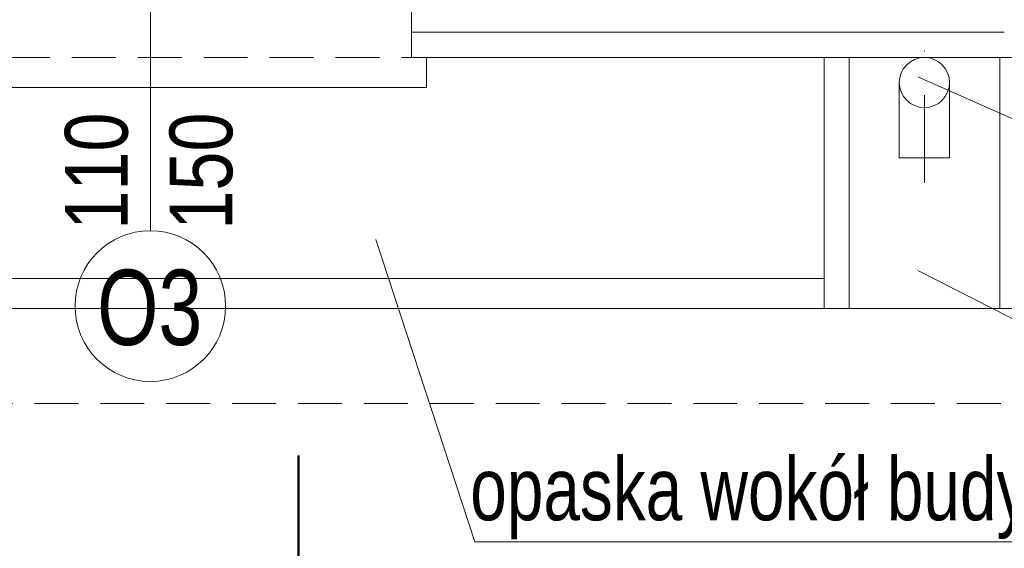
# Model space of a CAD drawing. Header units: inches. Extents: x 53216 to 117387, y -66787 to -22834.
# Tile 239 of 256: x 54363 to 54560, y -24627 to -24522. Entities that reach past the tile are written whole.
import ezdxf

# ---------------------------------------------------------------- set-up
doc = ezdxf.new("R2010")
doc.units = ezdxf.units.IN
doc.header["$MEASUREMENT"] = 0
doc.linetypes.add('DASHDOT', pattern=[1, 0.5, -0.25, 0, -0.25])
doc.linetypes.add('HIDDEN', pattern=[0.375, 0.25, -0.125])
doc.layers.get('0').update_dxf_attribs({"lineweight": 0})
for name, color, linetype, lineweight in [('A35-rura spustowa', 2, 'Continuous', 0), ('A36-obrzeże', 252, 'Continuous', 0), ('p-- linia przekroju I-AB', 116, 'Continuous', 40), ('p-- ocieplenie-w.zew', 77, 'Continuous', 0), ('p--dach', 2, 'Continuous', 30), ('p--okna', 153, 'Continuous', 0), ('p--opis okna', 181, 'Continuous', 0), ('p--opisy dodatkowe', 62, 'Continuous', 0), ('p--osie konstr', 11, 'DASHDOT', 15), ('p--ściana szkielet', 64, 'Continuous', 0)]:
    doc.layers.add(name, color=color, linetype=linetype, lineweight=lineweight)
doc.styles.add('1-100', font='arial.ttf', dxfattribs={"width": 0.75, "height": 18})
doc.styles.add('1-50', font='arial.ttf', dxfattribs={"width": 0.75, "height": 12.5})
doc.linetypes.add('BATTING', pattern='A,0.0001,-0.1,[134,ltypeshp.shx,S=0.1,R=0,X=-0.1,Y=0],-0.2,[134,ltypeshp.shx,S=0.1,R=180,X=0.1,Y=0],-0.1', length=0.4001)

# ---------------------------------------------------------------- blocks, each defined once
blk = doc.blocks.new('okno-110-33.15')
at = {"linetype": 'Continuous', "ltscale": 35}
for p, q in [((0, 39.15), (110, 39.15)), ((-3, -10), (113, -10))]:
    blk.add_line(p, q, dxfattribs=at)
for p, q in [((0, 39.15), (0, 33.15)), ((110, 33.15), (110, 39.15)), ((3, 33.15), (3, 21.95)), ((107, 21.95), (107, 33.15)), ((5, 21.95), (0, 21.95)), ((0, 21.95), (0, 16.95)), ((0, 21.95), (0, 0)), ((105, 21.95), (5, 21.95)), ((5, 16.95), (5, 21.95)), ((110, 21.95), (105, 21.95)), ((105, 21.95), (105, 16.95)), ((110, 0), (110, 21.95)), ((110, 16.95), (110, 21.95)), ((5, 20.61), (105, 20.61)), ((5, 18.45), (105, 18.45)), ((0, 16.95), (5, 16.95)), ((5, 16.95), (105, 16.95)), ((105, 16.95), (110, 16.95)), ((-3, 0), (-3, -10)), ((0, 0), (-3, 0)), ((110, 0), (113, 0)), ((113, 0), (113, -10))]:
    blk.add_line(p, q)
at = {"linetype": 'HIDDEN', "ltscale": 35}
for p, q in [((0, 33.15), (110, 33.15)), ((0, 0), (110, 0))]:
    blk.add_line(p, q, dxfattribs=at)

msp = doc.modelspace()

# ---------------------------------------------------------------- linework, layer by layer
at = {"layer": 'A35-rura spustowa', "linetype": 'Continuous', "lineweight": 0, "ltscale": 75}
msp.add_circle((54543.635, -24534.023), 5, dxfattribs=at)
at = {"layer": 'A36-obrzeże', "linetype": 'Continuous', "ltscale": 35}
for p, q in [((54528.635, -24529.023), (54528.635, -24579.023)), ((54558.635, -24529.023), (54558.635, -24579.023)), ((54538.635, -24534.023), (54538.635, -24549.023)), ((54548.635, -24534.023), (54548.635, -24549.023)), ((54538.635, -24549.023), (54548.635, -24549.023))]:
    msp.add_line(p, q, dxfattribs=at)
for points in [[(54614.585, -24495.714), (54614.585, -24579.023), (54221.085, -24579.023)], [(54523.635, -24573.023), (54215.085, -24573.023)]]:
    msp.add_lwpolyline(points, dxfattribs=at)
msp.add_lwpolyline([(54523.635, -24579.023), (54563.635, -24579.023), (54563.635, -24529.023), (54523.635, -24529.023)], close=True, dxfattribs=at)
at = {"layer": 'p-- linia przekroju I-AB', "const_width": 0.5}
msp.add_lwpolyline([(54418.954, -24608.25), (54418.954, -24648.261), (54389.927, -24648.261), (54418.954, -24658.672)], dxfattribs=at)
at = {"layer": 'p-- ocieplenie-w.zew', "linetype": 'BATTING', "ltscale": 10}
msp.add_line((54559.509, -24524.023), (54441.435, -24524.023), dxfattribs=at)
at = {"layer": 'p--dach', "color": 6, "linetype": 'HIDDEN', "lineweight": 20, "ltscale": 35}
msp.add_lwpolyline([(53513.225, -24597.883), (54633.445, -24597.883), (54633.445, -23879.663), (53513.225, -23879.663)], close=True, dxfattribs=at)
at = {"layer": 'p--opis okna'}
for p, q in [((54389.435, -24563.524), (54389.435, -24496.523)), ((54389.435, -24496.523), (54389.435, -24534.123))]:
    msp.add_line(p, q, dxfattribs=at)
msp.add_circle((54389.435, -24578.524), 15, dxfattribs=at)
at = {"layer": 'p--opisy dodatkowe'}
for points in [[(54742.41, -24580.16), (54649.187, -24580.16), (54542.335, -24532.889)], [(54592.165, -24625.431), (54454.091, -24625.431), (54434.366, -24565.262)], [(54742.41, -24625.804), (54649.187, -24625.804), (54542.335, -24571.446)]]:
    msp.add_lwpolyline(points, dxfattribs=at)
at = {"layer": 'p--osie konstr', "linetype": 'DASHDOT', "ltscale": 35}
msp.add_line((54543.635, -24554.023), (54543.635, -23879.663), dxfattribs=at)
at = {"layer": 'p--ściana szkielet', "ltscale": 35}
msp.add_line((54564.585, -24529.023), (54441.435, -24529.023), dxfattribs=at)
msp.add_lwpolyline([(54444.435, -24495.873), (54444.435, -24517.823), (54441.435, -24517.823), (54441.435, -24529.023)], dxfattribs=at)

# ---------------------------------------------------------------- block references
at = {"layer": 'p--okna', "linetype": 'Continuous', "xscale": -1, "rotation": 180}
msp.add_blockref('okno-110-33.15', (54334.435, -24495.873), dxfattribs=at)

# ---------------------------------------------------------------- texts
at = {"layer": 'p--opis okna', "insert": (54405.935, -24563.305), "char_height": 12.5, "width": 45.287, "attachment_point": 7, "rotation": 90, "style": '1-100'}
msp.add_mtext('\\W0.8;110\\P150', dxfattribs=at)
at = {"layer": 'p--opis okna', "insert": (54378.824, -24571.275), "char_height": 15, "width": 74.01038, "attachment_point": 1, "style": '1-50'}
msp.add_mtext('O3', dxfattribs=at)
at = {"layer": 'p--opisy dodatkowe', "insert": (54585.654, -24608.647), "char_height": 12.5, "width": 167.1707, "attachment_point": 3, "style": '1-50'}
msp.add_mtext('opaska wokół budynku\\Pszer.50 cm', dxfattribs=at)

doc.saveas('drawing.dxf')
